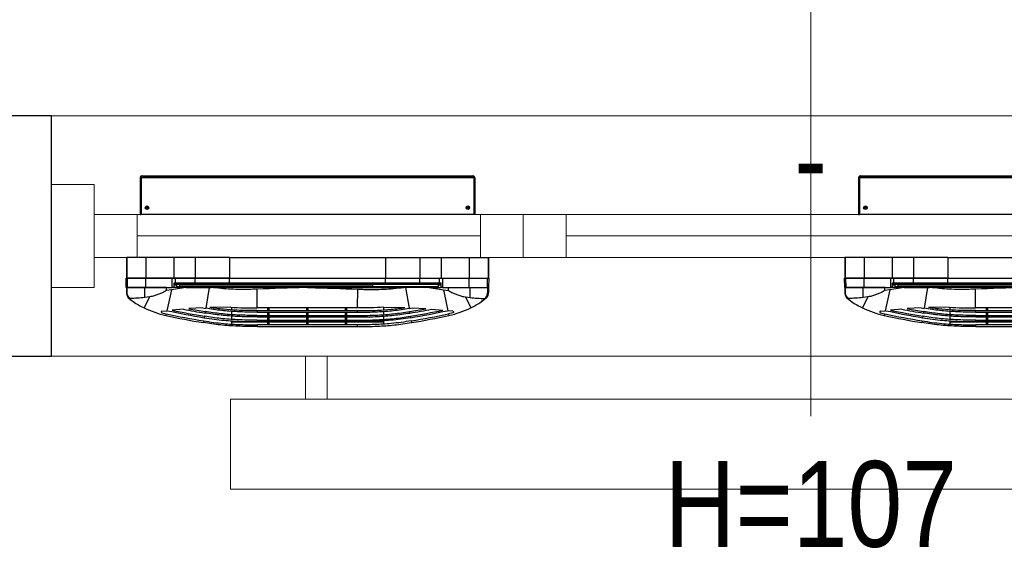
# Model space of a CAD drawing. Header units: millimetres. Extents: x -53179 to 121817, y -123620 to 254214.
# Tile 185 of 256: x 33683 to 34831, y 12397 to 13032. Entities that reach past the tile are written whole.
import ezdxf
from ezdxf import colors
from ezdxf.entities.mleader import LeaderData, LeaderLine
from ezdxf.enums import TextEntityAlignment as Align
from ezdxf.math import Vec2, Vec3

# ---------------------------------------------------------------- set-up
doc = ezdxf.new("R2010")
doc.units = ezdxf.units.MM
doc.linetypes.add('xref_ACAD-LSN_dyspozytornia_PW_rzuty_12$0$DASHED', pattern=[19.05, 12.7, -6.35])
doc.layers.add('_BV_NAWIEWNIK_OKIENNY', color=3, linetype='Continuous')
doc.layers.add('WM_opis', color=7, linetype='Continuous')
for name, color, linetype, lineweight in [('xref', 8, 'Continuous', 13), ('xref_ACAD-LSN_dyspozytornia_PW_rzuty_12$0$A okna wyposazenie', 8, 'Continuous', 9), ('xref_ACAD-LSN_dyspozytornia_PW_rzuty_12$0$A okna zewnetrzne', 8, 'Continuous', 9), ('xref_ACAD-LSN_dyspozytornia_PW_rzuty_12$0$A opis stolarka', 8, 'Continuous', 9), ('xref_ACAD-LSN_dyspozytornia_PW_rzuty_12$0$A opis stolarka NWD typ', 8, 'Continuous', 9), ('xref_ACAD-LSN_dyspozytornia_PW_rzuty_12$0$A widok wyżej', 8, 'xref_ACAD-LSN_dyspozytornia_PW_rzuty_12$0$DASHED', 9), ('xref_ACAD-LSN_dyspozytornia_PW_rzuty_12$0$A-Wall', 8, 'Continuous', 25), ('xref_ACAD-LSN_dyspozytornia_PW_rzuty_12$0$IS grzejniki', 8, 'Continuous', 9)]:
    doc.layers.add(name, color=color, linetype=linetype, lineweight=lineweight)
doc.layers.add('xref_ACAD-LSN_dyspozytornia_PW_rzuty_12$0$A opis ppoż okna', color=8, linetype='Continuous', lineweight=13, transparency=0.25)
doc.styles.get("Standard").update_dxf_attribs({"font": 'arial.ttf'})
doc.styles.add('xref_ACAD-LSN_dyspozytornia_PW_rzuty_12$0$STYL ASA', font='ARIALN.TTF')

# ---------------------------------------------------------------- blocks, each defined once
blk = doc.blocks.new('xref_ACAD-LSN_dyspozytornia_PW_rzuty_12$0$blok do okna')
for points in [[(28.5, 2.5), (33.5, 2.5), (33.5, -2.5), (28.5, -2.5)], [(33.5, 2.5), (38.5, 2.5), (38.5, -2.5), (33.5, -2.5)]]:
    blk.add_lwpolyline(points, close=True)
for points in [[(-78.5, 0), (28.5, 0)], [(38.5, 0), (78.5, 0)]]:
    blk.add_lwpolyline(points)
blk = doc.blocks.new('xref_ACAD-LSN_dyspozytornia_PW_rzuty_12$0$wtag_UP')
at = {"transparency": 33554687, "elevation": 0}
for points in [[(0, 30), (0, -30)], [(0, -30), (0, -60)]]:
    blk.add_lwpolyline(points, dxfattribs=at)
at = {"ltscale": 0.1, "transparency": 33554687, "style": 'xref_ACAD-LSN_dyspozytornia_PW_rzuty_12$0$STYL ASA'}
blk.add_attdef('WINDOWS:SZEROKOŚĆ', text='', height=12, rotation=90, dxfattribs=at).set_placement((0, 0), align=Align.BOTTOM_CENTER)
blk.add_attdef('WINDOWS:WYSOKOŚĆ', text='', height=12, rotation=90, dxfattribs=at).set_placement((3.6, 0), align=Align.TOP_CENTER)
blk.add_attdef('WINDOWS:PARAPET', text='', height=10, dxfattribs=at).set_placement((0, -70.22, 0), align=Align.MIDDLE_CENTER)
at = {"layer": 'xref_ACAD-LSN_dyspozytornia_PW_rzuty_12$0$A opis ppoż okna', "ltscale": 0.1, "transparency": 33554687, "style": 'xref_ACAD-LSN_dyspozytornia_PW_rzuty_12$0$STYL ASA'}
blk.add_attdef('WINDOWS:PPOŻ', text='', height=10, dxfattribs=at).set_placement((0, -30, 0), align=Align.MIDDLE_CENTER)
at = {"layer": 'xref_ACAD-LSN_dyspozytornia_PW_rzuty_12$0$A opis stolarka NWD typ', "ltscale": 0.1, "transparency": 33554687, "style": 'xref_ACAD-LSN_dyspozytornia_PW_rzuty_12$0$STYL ASA'}
blk.add_attdef('WINDOWS:PODTYP', text='', height=12, rotation=90, dxfattribs=at).set_placement((1.2, 60), align=Align.TOP_CENTER)
blk.add_attdef('WINDOWS:TYP', text='', height=12, rotation=90, dxfattribs=at).set_placement((2.4, 60), align=Align.BOTTOM_CENTER)
blk = doc.blocks.new('press aqustic + Bpro+dbr press_2')
at = {"layer": '_BV_NAWIEWNIK_OKIENNY', "linetype": 'Continuous', "lineweight": 25}
for p, q in [((-48.8, 206.9), (-51.5, 203.1)), ((-40.7, 211), (-40.7, 210.2)), ((-35, 211), (-40.7, 211)), ((-40.7, 210.2), (-35, 210.2)), ((-35, 211.1), (-24, 211.3)), ((-35, 210), (-35, 211.1)), ((-24, 210.1), (-35, 210)), ((-35, 189.6), (-35, 210)), ((-24, 211.3), (-24, 210.1)), ((0, 211), (-24, 211)), ((0, 211), (-24, 211)), ((0, 210.8), (-24, 210.8)), ((0, 210.6), (-24, 210.6)), ((-46, 184.1), (-58.8, 190.4)), ((-46, 184.1), (-46.8, 189.6)), ((-46.8, 189.6), (-35, 189.6)), ((-35, 164.4), (-35, 189.6)), ((-35, 188.5), (-24, 188.5)), ((0, 188.4), (-24, 188.4)), ((-24, 155.8), (-24, 188.4)), ((0, 155.8), (0, 188.4)), ((50, 195), (50, 194)), ((92.7, 195), (50, 195)), ((92.7, 194), (50, 194)), ((50, -193.9), (50, 193.9)), ((92.7, 193.9), (50, 193.9)), ((52.5, 194), (52.5, 193.9)), ((67.5, 194), (67.5, 193.9)), ((92.7, 195), (92.7, 194)), ((92.7, -193.9), (92.7, 193.9)), ((94.5, 192), (93.5, 192)), ((93.5, 192), (93.5, -192)), ((94.5, 192), (94.5, -192)), ((95, 192.7), (95, -192.7)), ((-65.6, 164.6), (-67.6, 165)), ((-64.5, 169.6), (-65.6, 164.6)), ((-62.7, 169.6), (-62.1, 163.8)), ((-37.7, 158.5), (-62.1, 163.8)), ((-62.1, 163.8), (-62, 163.2)), ((-37.7, 158.5), (-38.5, 164.4)), ((-38.5, 164.4), (-35, 164.4)), ((-60.2, 144.6), (-61.4, 157.8)), ((-35, 141.8), (-37.7, 158.5)), ((-35, 155.8), (-35, 157.5)), ((-35, 157.5), (-24, 157.5)), ((-30, 155.8), (-35, 155.8)), ((-35, 155.8), (-35, 155.7)), ((-35, 141.8), (-35, 155.7)), ((-32, 155.7), (-35, 155.7)), ((-32, 152.7), (-34, 152.7)), ((-34, 152.7), (-34, 131)), ((-30, 155.7), (-32, 155.7)), ((-32, 155.7), (-32, 152.7)), ((-31.1, 154.9), (-31, 155)), ((-31.1, 6), (-31.1, 154.9)), ((-31, 155), (-31, 6)), ((-31, 155), (-30, 155)), ((-30, 154.1), (-30, 155.8)), ((-30, 131), (-30, 154.1)), ((-24, 154.1), (-30, 154.1)), ((-24, 157.5), (-24, 154.1)), ((0, 155.8), (-24, 155.8)), ((-24, 131), (-24, 155.8)), ((-24, 154.1), (-24, 131)), ((0, 131), (0, 155.8)), ((-58.8, 122), (-59.7, 138.2)), ((-35, 141.8), (-35, 114.5)), ((-33.4, 149.1), (-33.4, -75.9)), ((-31.4, 149.1), (-33.4, 149.1)), ((-31.4, 149.1), (-31.4, -75.9)), ((-30.2, -147), (-30.2, 147)), ((-30.2, 147), (-30, 147)), ((-34, 131), (-35, 131)), ((-34, 131), (-34, 91)), ((-30, 131), (-24, 131)), ((-30, 91), (-30, 131)), ((0, 131), (-24, 131)), ((-24, 91), (-24, 131)), ((-24, 131), (-24, 91)), ((0, 91), (0, 131)), ((-73.9, 120.9), (-75.9, 121.2)), ((-68.5, 120), (-70.2, 120.3)), ((-63.1, 119.1), (-64.8, 119.4)), ((-35, 114.5), (-59.3, 118.5)), ((-58, 89.2), (-58.4, 113.6)), ((-35, 114.5), (-35, 112.2)), ((-35, 0), (-35, 112.2)), ((-73.8, 88.5), (-77.7, 88.5)), ((-73.9, 88.5), (-77.7, 88.5)), ((-75, 88.5), (-75, 46)), ((-73.9, 88.5), (-73.9, 88.5)), ((-68.4, 88.5), (-72.2, 88.5)), ((-68.3, 88.5), (-72.1, 88.5)), ((-62.9, 88.5), (-66.7, 88.5)), ((-62.8, 88.5), (-66.6, 88.5)), ((-58, 88.5), (-61.2, 88.5)), ((-58, 88.5), (-61.1, 88.5)), ((-34, 91), (-35, 91)), ((-34, 91), (-34, -91)), ((-30, 91), (-24, 91)), ((-30, -91), (-30, 91)), ((0, 91), (-24, 91)), ((-24, 91), (-24, -91)), ((0, 91), (0, -91)), ((-80.5, 58.3), (-78.5, 58.3)), ((-80.5, 58.3), (-80.5, -58.3)), ((-78.5, 58.3), (-78.5, 58.3)), ((-78.5, -58.3), (-78.5, 58.3)), ((-74.7, 58.3), (-73, 58.4)), ((-74.7, 58.3), (-74.7, 58.3)), ((-74.7, -58.3), (-74.7, 58.3)), ((-73, 58.4), (-73, 58.4)), ((-73, 58.4), (-73, -58.4)), ((-69.2, 58.4), (-67.5, 58.4)), ((-69.2, 58.4), (-69.2, 58.4)), ((-69.2, 58.4), (-69.2, -58.4)), ((-67.5, 58.4), (-67.5, 58.4)), ((-67.5, 58.4), (-67.5, -58.4)), ((-63.7, 58.5), (-63.7, 58.5)), ((-63.7, 58.5), (-62, 58.5)), ((-63.7, 58.5), (-63.7, -58.5)), ((-62, 58.5), (-62, 58.5)), ((-62, 58.5), (-62, -58.5)), ((-58.8, 58.5), (-36.9, 58.7)), ((-58.8, -58.5), (-58.8, 58.5)), ((-31.1, 61.7), (-31.4, 61.7)), ((-31.4, 58.3), (-31.1, 58.3)), ((-78.5, 46), (-74.7, 46)), ((-73, 46), (-69.2, 46)), ((-67.5, 46), (-63.7, 46)), ((-62, 46), (-58.8, 46)), ((-78.5, 44.4), (-74.7, 44.4)), ((-75, 44.4), (-75, 0.8)), ((-73, 44.4), (-69.2, 44.4)), ((-67.5, 44.4), (-63.7, 44.4)), ((-62, 44.4), (-58.8, 44.4)), ((-34, 42.6), (-33.4, 42.6)), ((-34, 30.6), (-33.4, 30.6)), ((-78.5, 0.8), (-74.7, 0.8)), ((-73, 0.8), (-69.2, 0.8)), ((-67.5, 0.8), (-63.7, 0.8)), ((-62, 0.8), (-58.8, 0.8)), ((-31.1, 1.7), (-31.4, 1.7)), ((-31.1, 2), (-31.1, 4.1)), ((-31, 2), (-31.1, 2)), ((-31.1, -2), (-31.1, 2)), ((-31, 6), (-30.2, 6)), ((-30.2, 4), (-31, 4)), ((-31, 4), (-31, 2)), ((-31, 2), (-31, -2)), ((-30.2, 2), (-31, 2)), ((-78.5, -0.8), (-74.7, -0.8)), ((-75, -0.8), (-75, -44.4)), ((-73, -0.8), (-69.2, -0.8)), ((-67.5, -0.8), (-63.7, -0.8)), ((-62, -0.8), (-58.8, -0.8)), ((-35, 0), (-35, -112.2)), ((-31.4, -1.7), (-31.1, -1.7)), ((-31, -2), (-31.1, -2)), ((-31.1, -4.1), (-31.1, -2)), ((-31.1, -154.9), (-31.1, -6)), ((-31, -2), (-31, -4)), ((-31, -2), (-30.2, -2)), ((-31, -4), (-30.2, -4)), ((-31, -6), (-31, -155)), ((-30.2, -6), (-31, -6)), ((-78.5, -44.4), (-74.7, -44.4)), ((-73, -44.4), (-69.2, -44.4)), ((-67.5, -44.4), (-63.7, -44.4)), ((-62, -44.4), (-58.8, -44.4)), ((-78.5, -46), (-74.7, -46)), ((-75, -46), (-75, -88.5)), ((-73, -46), (-69.2, -46)), ((-67.5, -46), (-63.7, -46)), ((-62, -46), (-58.8, -46)), ((-80.5, -58.3), (-78.5, -58.3)), ((-78.5, -58.3), (-78.5, -58.3)), ((-74.7, -58.3), (-74.7, -58.3)), ((-74.7, -58.3), (-73, -58.4)), ((-73, -58.4), (-73, -58.4)), ((-69.2, -58.4), (-69.2, -58.4)), ((-69.2, -58.4), (-67.5, -58.4)), ((-67.5, -58.4), (-67.5, -58.4)), ((-63.7, -58.5), (-63.7, -58.5)), ((-63.7, -58.5), (-62, -58.5)), ((-62, -58.5), (-62, -58.5)), ((-58.8, -58.5), (-36.9, -58.7)), ((-31.1, -58.3), (-31.4, -58.3)), ((-31.4, -61.7), (-31.1, -61.7)), ((-31.4, -75.9), (-33.4, -75.9)), ((-73.9, -88.5), (-77.7, -88.5)), ((-73.8, -88.5), (-77.7, -88.5)), ((-73.9, -88.5), (-73.9, -88.5)), ((-68.4, -88.5), (-72.2, -88.5)), ((-68.3, -88.5), (-72.1, -88.5)), ((-62.9, -88.5), (-66.7, -88.5)), ((-62.8, -88.5), (-66.6, -88.5)), ((-58, -88.5), (-61.2, -88.5)), ((-58, -88.5), (-61.1, -88.5)), ((-58, -89.2), (-58.4, -113.6)), ((-34, -91), (-35, -91)), ((-34, -91), (-34, -131)), ((-30, -131), (-30, -91)), ((-30, -91), (-24, -91)), ((0, -91), (-24, -91)), ((-24, -91), (-24, -131)), ((-24, -91), (-24, -130.9)), ((0, -91), (0, -131)), ((-35, -114.5), (-59.3, -118.5)), ((-35, -114.5), (-35, -112.2)), ((-35, -141.8), (-35, -114.5)), ((-73.9, -120.9), (-75.9, -121.3)), ((-68.5, -120), (-70.2, -120.3)), ((-63.1, -119.1), (-64.8, -119.4)), ((-58.8, -122), (-59.7, -138.2)), ((-34, -131), (-35, -131)), ((-34, -131), (-34, -152.7)), ((-30, -131), (-24, -131)), ((-30, -154.1), (-30, -131)), ((-24, -130.9), (-24, -130.9)), ((-24, -130.9), (-24, -131)), ((-24, -130.9), (-24, -131)), ((0, -131), (-24, -131)), ((-24, -131), (-24, -155.8)), ((-24, -131), (-24, -154.1)), ((0, -131), (0, -155.8)), ((-60.2, -144.6), (-61.4, -157.8)), ((-35, -141.8), (-37.7, -158.5)), ((-35, -141.8), (-35, -155.7)), ((-30, -147), (-30.2, -147)), ((-37.7, -158.5), (-62.1, -163.8)), ((-37.7, -158.5), (-38.5, -164.4)), ((-32, -155.7), (-35, -155.7)), ((-35, -155.7), (-35, -155.8)), ((-35, -157.5), (-35, -155.8)), ((-35, -155.8), (-30, -155.8)), ((-24, -157.5), (-35, -157.5)), ((-34, -152.7), (-32, -152.7)), ((-32, -152.7), (-32, -155.7)), ((-30, -155.7), (-32, -155.7)), ((-31.1, -154.9), (-31, -155)), ((-31, -155), (-30, -155)), ((-30, -154.1), (-24, -154.1)), ((-30, -155.8), (-30, -154.1)), ((-24, -154.1), (-24, -157.5)), ((0, -155.8), (-24, -155.8)), ((-24, -155.8), (-24, -188.4)), ((0, -155.8), (0, -188.4)), ((-65.6, -164.6), (-67.6, -165)), ((-64.5, -169.6), (-65.6, -164.6)), ((-62.7, -169.6), (-62.1, -163.8)), ((-62.1, -163.8), (-62, -163.2)), ((-38.5, -164.4), (-35, -164.4)), ((-35, -164.4), (-35, -189.6)), ((-46, -184.1), (-58.8, -190.4)), ((-46, -184.1), (-46.8, -189.6)), ((-46.8, -189.6), (-35, -189.6)), ((-35, -188.5), (-24, -188.5)), ((-35, -189.6), (-35, -210)), ((0, -188.4), (-24, -188.4)), ((92.7, -193.9), (50, -193.9)), ((50, -195), (50, -194)), ((92.7, -194), (50, -194)), ((92.7, -195), (50, -195)), ((52.5, -194), (52.5, -193.9)), ((67.5, -194), (67.5, -193.9)), ((92.7, -195), (92.7, -194)), ((94.5, -192), (93.5, -192)), ((-48.8, -206.9), (-51.5, -203.1)), ((-40.7, -210.2), (-35, -210.2)), ((-40.7, -211), (-40.7, -210.2)), ((-35, -211), (-40.7, -211)), ((-35, -210), (-24, -210.1)), ((-35, -211.1), (-35, -210)), ((-24, -211.3), (-35, -211.1)), ((-24, -210.1), (-24, -211.3)), ((0, -210.6), (-24, -210.6)), ((0, -210.8), (-24, -210.8)), ((0, -211), (-24, -211)), ((0, -211), (-24, -211))]:
    blk.add_line(p, q, dxfattribs=at)
at = {"layer": '_BV_NAWIEWNIK_OKIENNY', "linetype": 'Continuous', "lineweight": 25, "flags": 128}
for points in [[(-31.4, 44.6), (-31.3, 44.5), (-31.1, 44.3)], [(-31.1, -44.3), (-31.3, -44.5), (-31.4, -44.6)]]:
    blk.add_lwpolyline(points, dxfattribs=at)
at = {"layer": '_BV_NAWIEWNIK_OKIENNY', "linetype": 'Continuous', "lineweight": 25}
for centre, radius in [((57.9, 187), 2.1), ((58, 187), 1.1), ((57.9, -187), 2.1), ((58, -187), 1.1)]:
    blk.add_circle(centre, radius, dxfattribs=at)
for centre, radius, start, end in [((-48.8, 206.4), 0.554, 48.8487, 91.1), ((36.6, 144), 106.1, 146.1673, 154.1047), ((42.6, 141.1), 112.7, 154.1047, 167.7689), ((823, -28.1), 911.3, 167.7689, 170.5698), ((823, -28.1), 909.3, 167.7689, 170.5698), ((823, -28.1), 905.5, 167.804, 170.5698), ((823, -28.1), 903.8, 168.1346, 170.5698), ((823, -28.1), 900, 168.9399, 170.5698), ((823, -28.1), 898.3, 169.337, 170.5698), ((823, -28.1), 894.5, 170.3399, 170.5698), ((-32.4, 43.4), 1.6, 128.6822, 180), ((-32.4, -43.4), 1.6, 180, 231.3178), ((823, 28.1), 911.3, 189.4302, 192.2311), ((823, 28.1), 909.3, 189.4302, 192.2311), ((823, 28.1), 905.5, 189.4302, 192.196), ((823, 28.1), 903.8, 189.4302, 191.8654), ((823, 28.1), 900, 189.4302, 191.0601), ((823, 28.1), 898.3, 189.4302, 190.663), ((823, 28.1), 894.5, 189.4302, 189.6601), ((42.6, -141.1), 112.7, 192.2311, 205.8953), ((36.6, -144), 106.1, 205.8953, 213.8327), ((-48.8, -206.4), 0.554, 268.9, 311.1513)]:
    blk.add_arc(centre, radius, start, end, dxfattribs=at)
for points, knots in [([(-51.5, 203.1), (-51.1, 203.6), (-50.4, 204.6), (-49.4, 205.8), (-48.7, 206.5), (-48.4, 206.8)], [0, 0, 0, 0, 0.413887, 0.705426, 1, 1, 1, 1]), ([(-40.7, 211), (-41.8, 210.9), (-44, 210.7), (-46.9, 209.1), (-48.2, 207.6), (-48.8, 206.9)], [0, 0, 0, 0, 0.354518, 0.708699, 1, 1, 1, 1]), ([(-48.4, 206.8), (-48.3, 206.8), (-48.2, 206.9), (-48, 207), (-47.9, 207), (-47.9, 207), (-47.8, 207), (-47.8, 206.9), (-47.8, 206.9), (-47.8, 206.8), (-47.8, 206.8)], [0, 0, 0, 0, 0.329708, 0.491583, 0.612974, 0.682493, 0.74174, 0.801052, 0.881975, 1, 1, 1, 1]), ([(-47.8, 206.8), (-47.3, 207.3), (-46.1, 208.5), (-43.7, 209.9), (-41.7, 210.1), (-40.7, 210.2)], [0, 0, 0, 0, 0.26193, 0.631015, 1, 1, 1, 1]), ([(-46.8, 189.6), (-47.1, 192.5), (-47.6, 198.2), (-47.7, 203.9), (-47.8, 206.8)], [0, 0, 0, 0, 0.499185, 1, 1, 1, 1]), ([(-35, 210), (-35, 206.5), (-35, 202.9), (-35, 197.5), (-35, 195.7), (-35, 192.1), (-35, 190.3), (-35, 188.5), (-35, 188.5), (-35, 188.5), (-35, 188.5)], [-0.044316, -0.044316, -0.044316, -0.044316, 0.469804, 0.469804, 0.726864, 0.726864, 0.983924, 0.983924, 0.983924, 0.983951, 0.983951, 0.983951, 0.983951]), ([(-24, 210.8), (-24, 210.8), (-24, 210.9), (-24, 211), (-24, 211)], [0, 0, 0, 0, 0.499926, 1, 1, 1, 1]), ([(-24, 210.6), (-24, 210.6), (-24, 210.7), (-24, 210.7), (-24, 210.8)], [0, 0, 0, 0, 0.4955515, 1, 1, 1, 1]), ([(-24, 188.4), (-24, 189.9), (-24, 192.8), (-24, 197.1), (-24, 201.4), (-24, 205.8), (-24, 208.9), (-24, 210.6)], [0, 0, 0, 0, 0.1949605, 0.3966085, 0.5812035, 0.771816, 1, 1, 1, 1]), ([(-24, 210.1), (-24, 206.5), (-24, 203), (-24, 197.6), (-24, 195.8), (-24, 192.1), (-24, 190.3), (-24, 188.5)], [-0.044316, -0.044316, -0.044316, -0.044316, 0.469804, 0.469804, 0.726864, 0.726864, 0.983924, 0.983924, 0.983924, 0.983924]), ([(0, 210.8), (0, 210.8), (0, 210.9), (0, 211), (0, 211)], [0, 0, 0, 0, 0.499926, 1, 1, 1, 1]), ([(0, 210.6), (0, 210.6), (0, 210.7), (0, 210.7), (0, 210.8)], [0, 0, 0, 0, 0.4955515, 1, 1, 1, 1]), ([(0, 188.4), (0, 189.9), (0, 192.8), (0, 197.1), (0, 201.4), (0, 205.8), (0, 208.9), (0, 210.6)], [0, 0, 0, 0, 0.194974, 0.396617, 0.581222, 0.771843, 1, 1, 1, 1]), ([(-38.5, 164.4), (-39.3, 165.6), (-40.8, 168.2), (-42.6, 172.2), (-44.2, 176.5), (-45.3, 180.5), (-45.8, 183), (-46, 184.1)], [0, 0, 0, 0, 0.206803, 0.413739, 0.627676, 0.841663, 1, 1, 1, 1]), ([(-35, 188.5), (-35, 188.5), (-35, 188.5), (-35, 188.5), (-35, 178.2), (-35, 167.8), (-35, 157.5)], [0.00022, 0.00022, 0.00022, 0.00022, 0.0002375, 0.0002375, 0.0002375, 0.9497193, 0.9497193, 0.9497193, 0.9497193]), ([(93.6, 193.6), (93.6, 193.6), (93.5, 193.8), (93.2, 193.9), (92.9, 194), (92.7, 194)], [0, 0, 0, 0, 0.0213885, 0.5106943, 1, 1, 1, 1]), ([(-62.7, 169.6), (-62.7, 169.7), (-62.8, 169.9), (-63, 170.1), (-63.2, 170.3), (-63.5, 170.4), (-63.8, 170.3), (-64.1, 170.2), (-64.3, 170), (-64.4, 169.8), (-64.5, 169.7), (-64.5, 169.6)], [0, 0, 0, 0, 0.117992, 0.235934, 0.357144, 0.482427, 0.609666, 0.735616, 0.857466, 0.974436, 1, 1, 1, 1]), ([(-80.5, 58.3), (-80.5, 62.1), (-80.6, 69.9), (-80.1, 84.3), (-78.9, 101.4), (-76.9, 114.6), (-75.9, 121.2)], [0, 0, 0, 0, 0.183274, 0.36676, 0.682835, 1, 1, 1, 1]), ([(-73.9, 120.9), (-74.5, 117.1), (-75.8, 109.4), (-77.3, 95.1), (-78.5, 78), (-78.5, 64.9), (-78.5, 58.3)], [0, 0, 0, 0, 0.186137, 0.372497, 0.685718, 1, 1, 1, 1]), ([(-70.2, 120.3), (-70.8, 116.4), (-72, 108.7), (-73.6, 94.6), (-74.7, 77.7), (-74.7, 64.8), (-74.7, 58.3)], [0, 0, 0, 0, 0.1881273, 0.3764839, 0.6877208, 1, 1, 1, 1]), ([(-73, 58.4), (-73, 62.3), (-73.1, 70.1), (-72.6, 84.3), (-71.4, 101), (-69.5, 113.7), (-68.5, 120)], [0, 0, 0, 0, 0.189032, 0.378296, 0.688631, 1, 1, 1, 1]), ([(-69.2, 58.4), (-69.2, 62.3), (-69.3, 70.1), (-68.8, 84.2), (-67.6, 100.7), (-65.7, 113.2), (-64.8, 119.4)], [0, 0, 0, 0, 0.1910852, 0.3824111, 0.6906982, 1, 1, 1, 1]), ([(-67.5, 58.4), (-67.5, 62.3), (-67.6, 70.1), (-67.1, 84.2), (-65.9, 100.5), (-64, 112.9), (-63.1, 119.1)], [0, 0, 0, 0, 0.1920186, 0.3842817, 0.6916378, 1, 1, 1, 1]), ([(-63.7, 58.5), (-63.7, 62.4), (-63.8, 70.2), (-63.3, 84.1), (-62.1, 100.3), (-60.3, 112.4), (-59.3, 118.5)], [0, 0, 0, 0, 0.194139, 0.388531, 0.693772, 1, 1, 1, 1]), ([(-62, 58.5), (-62, 62.4), (-62.1, 70.2), (-61.6, 83.3), (-60.6, 97.8), (-59.1, 108.4), (-58.4, 113.6)], [0, 0, 0, 0, 0.211434, 0.423147, 0.71122, 1, 1, 1, 1]), ([(-36.9, 58.7), (-37, 61.1), (-37.3, 67.4), (-37.4, 77.5), (-37.1, 89.1), (-36.3, 100.6), (-35.4, 108.3), (-35, 112.2)], [0, 0, 0, 0, 0.133724, 0.35013, 0.566862, 0.783268, 1, 1, 1, 1]), ([(-58, 89.2), (-58.3, 84.1), (-58.9, 73.8), (-58.8, 63.6), (-58.8, 58.5)], [0, 0, 0, 0, 0.505764, 1, 1, 1, 1]), ([(-35, 0), (-35, 0.8), (-35.7, 20.4), (-36.3, 40), (-36.9, 58.7)], [0, 0, 0, 0, 0.0415248, 1, 1, 1, 1]), ([(-31.1, 4.1), (-31.1, 4.2), (-31.1, 4.2), (-31.1, 4.6), (-31.1, 5), (-31.1, 5.2), (-31.1, 5.4), (-31.1, 5.6), (-31.1, 5.7), (-31.1, 5.9), (-31.1, 6), (-31.1, 6)], [0, 0, 0, 0, 0.471273, 0.722757, 0.810803, 0.871427, 0.913618, 0.956119, 0.973585, 0.991232, 1, 1, 1, 1]), ([(-31, 6), (-31, 6), (-31, 6), (-31, 5.8), (-31, 5.7), (-31, 5.5), (-31, 5.3), (-31, 5.1), (-31, 4.9), (-31, 4.5), (-31, 4.1), (-31, 4.1), (-31, 4)], [0, 0, 0, 0, 0.000006, 0.011599, 0.032589, 0.051607, 0.095508, 0.138008, 0.198568, 0.285974, 0.534723, 1, 1, 1, 1]), ([(-35, 0), (-35, -0.8), (-35.7, -20.4), (-36.3, -40), (-36.9, -58.7)], [0, 0, 0, 0, 0.0415248, 1, 1, 1, 1]), ([(-31.1, -6), (-31.1, -6), (-31.1, -5.9), (-31.1, -5.7), (-31.1, -5.4), (-31.1, -5), (-31.1, -4.6), (-31.1, -4.4), (-31.1, -4.2), (-31.1, -4.1), (-31.1, -4.1)], [0, 0, 0, 0, 0.010263, 0.024712, 0.05301, 0.150104, 0.364602, 0.58, 0.682132, 1, 1, 1, 1]), ([(-31, -4), (-31, -4), (-31, -4), (-31, -4.1), (-31, -4.5), (-31, -4.9), (-31, -5.3), (-31, -5.7), (-31, -5.8), (-31, -6), (-31, -6), (-31, -6)], [0, 0, 0, 0, 0.000006, 0.414579, 0.627947, 0.840428, 0.938793, 0.969322, 0.986513, 0.999994, 1, 1, 1, 1]), ([(-80.5, -58.3), (-80.5, -62.1), (-80.6, -69.9), (-80.1, -84.3), (-78.9, -101.4), (-76.9, -114.6), (-75.9, -121.3)], [0, 0, 0, 0, 0.183274, 0.36676, 0.682835, 1, 1, 1, 1]), ([(-73.9, -120.9), (-74.5, -117.1), (-75.8, -109.4), (-77.3, -95.1), (-78.5, -78), (-78.5, -64.9), (-78.5, -58.3)], [0, 0, 0, 0, 0.186137, 0.372497, 0.685718, 1, 1, 1, 1]), ([(-70.2, -120.3), (-70.8, -116.4), (-72, -108.7), (-73.6, -94.6), (-74.7, -77.7), (-74.7, -64.8), (-74.7, -58.3)], [0, 0, 0, 0, 0.1881273, 0.3764839, 0.6877208, 1, 1, 1, 1]), ([(-73, -58.4), (-73, -62.3), (-73.1, -70.1), (-72.6, -84.3), (-71.4, -101), (-69.5, -113.7), (-68.5, -120)], [0, 0, 0, 0, 0.1890316, 0.3782959, 0.6886311, 1, 1, 1, 1]), ([(-69.2, -58.4), (-69.2, -62.3), (-69.3, -70.1), (-68.8, -84.2), (-67.6, -100.7), (-65.7, -113.2), (-64.8, -119.4)], [0, 0, 0, 0, 0.191085, 0.382411, 0.690698, 1, 1, 1, 1]), ([(-67.5, -58.4), (-67.5, -62.3), (-67.6, -70.1), (-67.1, -84.2), (-65.9, -100.5), (-64, -112.9), (-63.1, -119.1)], [0, 0, 0, 0, 0.192019, 0.384282, 0.691638, 1, 1, 1, 1]), ([(-63.7, -58.5), (-63.7, -62.4), (-63.8, -70.2), (-63.3, -84.1), (-62.1, -100.3), (-60.3, -112.4), (-59.3, -118.5)], [0, 0, 0, 0, 0.194139, 0.388531, 0.693772, 1, 1, 1, 1]), ([(-62, -58.5), (-62, -62.4), (-62.1, -70.2), (-61.6, -83.3), (-60.6, -97.8), (-59.1, -108.4), (-58.4, -113.6)], [0, 0, 0, 0, 0.211434, 0.423147, 0.71122, 1, 1, 1, 1]), ([(-58, -89.2), (-58.3, -84.1), (-58.9, -73.8), (-58.8, -63.6), (-58.8, -58.5)], [0, 0, 0, 0, 0.505764, 1, 1, 1, 1]), ([(-36.9, -58.7), (-37, -61.1), (-37.3, -67.4), (-37.4, -77.5), (-37.1, -89.1), (-36.3, -100.6), (-35.4, -108.3), (-35, -112.2)], [0, 0, 0, 0, 0.133724, 0.35013, 0.566862, 0.783268, 1, 1, 1, 1]), ([(-35, -157.5), (-35, -167.8), (-35, -178.2), (-35, -188.5), (-35, -188.5), (-35, -188.5), (-35, -188.5)], [0.00164746, 0.00164746, 0.00164746, 0.00164746, 0.03274507, 0.03274507, 0.03274507, 0.03274564, 0.03274564, 0.03274564, 0.03274564]), ([(-62.7, -169.6), (-62.7, -169.7), (-62.8, -169.9), (-63, -170.1), (-63.2, -170.3), (-63.5, -170.4), (-63.8, -170.3), (-64.1, -170.2), (-64.3, -170), (-64.4, -169.8), (-64.5, -169.7), (-64.5, -169.6)], [0, 0, 0, 0, 0.117992, 0.235934, 0.357144, 0.482427, 0.609666, 0.735616, 0.857466, 0.974436, 1, 1, 1, 1]), ([(-38.5, -164.4), (-39.3, -165.6), (-40.8, -168.2), (-42.6, -172.2), (-44.2, -176.5), (-45.3, -180.5), (-45.8, -183), (-46, -184.1)], [0, 0, 0, 0, 0.206803, 0.413739, 0.627676, 0.841663, 1, 1, 1, 1]), ([(-46.8, -189.6), (-47.1, -192.5), (-47.6, -198.2), (-47.7, -203.9), (-47.8, -206.8)], [0, 0, 0, 0, 0.499185, 1, 1, 1, 1]), ([(-35, -188.5), (-35, -188.5), (-35, -188.5), (-35, -188.5), (-35, -190.3), (-35, -192.1), (-35, -195.7), (-35, -197.5), (-35, -202.9), (-35, -206.5), (-35, -210)], [0.016038, 0.016038, 0.016038, 0.016038, 0.016065, 0.016065, 0.016065, 0.273121, 0.273121, 0.530176, 0.530176, 1.044287, 1.044287, 1.044287, 1.044287]), ([(-24, -188.4), (-24, -189.9), (-24, -192.8), (-24, -197.1), (-24, -201.4), (-24, -205.8), (-24, -208.9), (-24, -210.6)], [0, 0, 0, 0, 0.1949738, 0.3966174, 0.5812215, 0.7718429, 1, 1, 1, 1]), ([(-24, -188.5), (-24, -190.3), (-24, -192.1), (-24, -195.8), (-24, -197.6), (-24, -203), (-24, -206.5), (-24, -210.1)], [0.016065, 0.016065, 0.016065, 0.016065, 0.273121, 0.273121, 0.530176, 0.530176, 1.044287, 1.044287, 1.044287, 1.044287]), ([(0, -188.4), (0, -189.9), (0, -192.8), (0, -197.1), (0, -201.4), (0, -205.8), (0, -208.9), (0, -210.6)], [0, 0, 0, 0, 0.19496, 0.396609, 0.581204, 0.771816, 1, 1, 1, 1]), ([(92.7, -194), (92.9, -194), (93.2, -193.9), (93.5, -193.8), (93.6, -193.6), (93.6, -193.6)], [0, 0, 0, 0, 0.489306, 0.978611, 1, 1, 1, 1]), ([(-51.5, -203.1), (-51.1, -203.6), (-50.4, -204.6), (-49.4, -205.8), (-48.7, -206.5), (-48.4, -206.8)], [0, 0, 0, 0, 0.413887, 0.705426, 1, 1, 1, 1]), ([(-40.7, -211), (-41.8, -210.9), (-44, -210.7), (-46.9, -209.1), (-48.2, -207.6), (-48.8, -206.9)], [0, 0, 0, 0, 0.354518, 0.708699, 1, 1, 1, 1]), ([(-48.4, -206.8), (-48.3, -206.8), (-48.2, -206.9), (-48, -207), (-47.9, -207), (-47.9, -207), (-47.8, -207), (-47.8, -206.9), (-47.8, -206.9), (-47.8, -206.8), (-47.8, -206.8)], [0, 0, 0, 0, 0.329708, 0.491583, 0.612974, 0.682493, 0.74174, 0.801052, 0.881975, 1, 1, 1, 1]), ([(-47.8, -206.8), (-47.3, -207.3), (-46.1, -208.5), (-43.7, -209.9), (-41.7, -210.1), (-40.7, -210.2)], [0, 0, 0, 0, 0.26193, 0.631015, 1, 1, 1, 1]), ([(-24, -210.6), (-24, -210.6), (-24, -210.7), (-24, -210.7), (-24, -210.8)], [0, 0, 0, 0, 0.4955515, 1, 1, 1, 1]), ([(-24, -210.8), (-24, -210.8), (-24, -210.9), (-24, -211), (-24, -211)], [0, 0, 0, 0, 0.499926, 1, 1, 1, 1]), ([(0, -210.6), (0, -210.6), (0, -210.7), (0, -210.7), (0, -210.8)], [0, 0, 0, 0, 0.4955515, 1, 1, 1, 1]), ([(0, -210.8), (0, -210.8), (0, -210.9), (0, -211), (0, -211)], [0, 0, 0, 0, 0.499926, 1, 1, 1, 1])]:
    blk.add_open_spline(points, degree=3, knots=knots, dxfattribs=at)
for points in [[(-24, 188.5), (-24, 178.2), (-24, 167.9), (-24, 157.5)], [(95, 192.7), (95, 193), (94.9, 193.6), (94.4, 194.4), (93.6, 194.9), (93, 195), (92.7, 195)], [(92.7, 193.9), (93, 193.8), (93.6, 193.6), (94.4, 193.3), (94.9, 193), (95, 192.8), (95, 192.7)], [(-31.1, 6), (-31.1, 6), (-31.1, 6), (-31.1, 6), (-31, 6), (-31, 6), (-31, 6)], [(-31, 4), (-31, 4), (-31, 4), (-31.1, 4.1), (-31.1, 4.1), (-31.1, 4.1), (-31.1, 4.1)], [(-31, -4), (-31, -4), (-31, -4), (-31.1, -4.1), (-31.1, -4.1), (-31.1, -4.1), (-31.1, -4.1)], [(-31, -6), (-31, -6), (-31, -6), (-31.1, -6), (-31.1, -6), (-31.1, -6), (-31.1, -6)], [(-24, -157.5), (-24, -167.9), (-24, -178.2), (-24, -188.5)], [(95, -192.7), (95, -192.8), (94.9, -193), (94.4, -193.3), (93.6, -193.6), (93, -193.8), (92.7, -193.9)], [(92.7, -195), (93, -195), (93.6, -194.9), (94.4, -194.4), (94.9, -193.6), (95, -193), (95, -192.7)]]:
    blk.add_open_spline(points, degree=3, dxfattribs=at)
blk = doc.blocks.new('xref_ACAD-LSN_dyspozytornia_PW_rzuty_12')
at = {"layer": 'xref_ACAD-LSN_dyspozytornia_PW_rzuty_12$0$A okna zewnetrzne', "linetype": 'Continuous', "lineweight": 9}
for p, q in [((71010.68, 91981.22), (70833.68, 91981.22)), ((70843.68, 91964.72), (70843.68, 91969.72)), ((71010.68, 91953.22), (70833.68, 91953.22))]:
    blk.add_line(p, q, dxfattribs=at)
for points in [[(70838.68, 91973.22), (70833.68, 91973.22), (70833.68, 91961.22), (70838.68, 91961.22)], [(71005.68, 91964.72), (71005.68, 91969.72), (70838.68, 91969.72), (70838.68, 91964.72)]]:
    blk.add_lwpolyline(points, close=True, dxfattribs=at)
at = {"layer": 'xref_ACAD-LSN_dyspozytornia_PW_rzuty_12$0$A widok wyżej', "linetype": 'xref_ACAD-LSN_dyspozytornia_PW_rzuty_12$0$DASHED', "lineweight": 9, "ltscale": 0.2}
for p, q in [((71010.68, 91981.22), (70833.68, 91981.22)), ((70833.68, 91953.22), (71010.68, 91953.22))]:
    blk.add_line(p, q, dxfattribs=at)
at = {"layer": 'xref_ACAD-LSN_dyspozytornia_PW_rzuty_12$0$A-Wall', "linetype": 'Continuous', "lineweight": 25}
for p, q in [((70833.68, 91981.22), (70713.68, 91981.22)), ((70833.68, 91953.22), (70833.68, 91981.22)), ((70713.68, 91953.22), (70833.68, 91953.22))]:
    blk.add_line(p, q, dxfattribs=at)
at = {"layer": 'xref_ACAD-LSN_dyspozytornia_PW_rzuty_12$0$IS grzejniki'}
for p, q in [((70863.31, 91948.22), (70863.31, 91953.22)), ((70863.31, 91953.22), (70865.81, 91953.22)), ((70865.81, 91953.22), (70865.81, 91948.22)), ((70994.56, 91948.22), (70854.56, 91948.22)), ((70854.56, 91948.22), (70854.56, 91937.72)), ((70854.56, 91937.72), (70994.56, 91937.72))]:
    blk.add_line(p, q, dxfattribs=at)
at = {"layer": 'xref_ACAD-LSN_dyspozytornia_PW_rzuty_12$0$A okna zewnetrzne', "linetype": 'Continuous', "lineweight": 9, "rotation": 180}
blk.add_blockref('xref_ACAD-LSN_dyspozytornia_PW_rzuty_12$0$blok do okna', (70922.18, 91967.22), dxfattribs=at)
at = {"layer": 'xref_ACAD-LSN_dyspozytornia_PW_rzuty_12$0$A opis stolarka', "linetype": 'Continuous', "lineweight": 9}
ref = blk.add_blockref('xref_ACAD-LSN_dyspozytornia_PW_rzuty_12$0$wtag_UP', (70922.18, 92006.22, 0), dxfattribs=at)
ref.add_attrib('WINDOWS:PPOŻ', '-', dxfattribs={"layer": 'xref_ACAD-LSN_dyspozytornia_PW_rzuty_12$0$A opis ppoż okna', "ltscale": 0.1, "height": 10, "style": 'xref_ACAD-LSN_dyspozytornia_PW_rzuty_12$0$STYL ASA'}).set_placement((70922.18, 91976.22), align=Align.MIDDLE_CENTER)
ref.add_attrib('WINDOWS:PARAPET', 'H=107', dxfattribs={"layer": '0', "ltscale": 0.1, "height": 10, "style": 'xref_ACAD-LSN_dyspozytornia_PW_rzuty_12$0$STYL ASA'}).set_placement((70922.18, 91936), align=Align.MIDDLE_CENTER)
at = {"layer": 'xref_ACAD-LSN_dyspozytornia_PW_rzuty_12$0$A okna wyposazenie', "linetype": 'Continuous', "lineweight": 9}
ml = blk.add_multileader_mtext('Standard', dxfattribs=at)
ml.set_content('wyp. w rolety zacieniające (A)', color=256, style='xref_ACAD-LSN_dyspozytornia_PW_rzuty_12$0$STYL ASA')
ml.set_leader_properties()
ml.build(insert=Vec2(0, 0))
ml.multileader.update_dxf_attribs({"text_left_attachment_type": 6, "text_right_attachment_type": 6, "dogleg_length": 3, "arrow_head_size": 15})
ctx = ml.context
ctx.base_point, ctx.char_height, ctx.arrow_head_size, ctx.landing_gap_size, ctx.plane_origin = Vec3(70670, 92057.3), 10, 15, 10, Vec3(70385.81, 92550.69)
ctx.left_attachment, ctx.right_attachment = 6, 6
notes = []
notes.append((ctx, [(0, (1, 1, 0), (70665.01, 92057.31), (1, 0), 4.99, [(0, [(70650.18, 91981.22)], 0, [])])]))
ctx.mtext.insert, ctx.mtext.width, ctx.mtext.line_spacing_factor, ctx.mtext.flow_direction = Vec3(70680, 92070.24), 103.629, 0.96, 5
for ctx, leaders in notes:
    for number, flags, end, landing, length, lines in leaders:
        leader = LeaderData()
        leader.index, (leader.has_last_leader_line, leader.has_dogleg_vector, leader.attachment_direction) = number, flags
        leader.last_leader_point, leader.dogleg_vector, leader.dogleg_length = Vec3(end), Vec3(landing), length
        for number, points, colour, breaks in lines:
            line = LeaderLine()
            line.index, line.vertices, line.color, line.breaks = number, Vec3.list(points), colors.encode_raw_color(colour), breaks
            leader.lines.append(line)
        ctx.leaders.append(leader)

msp = doc.modelspace()

# ---------------------------------------------------------------- block references
at = {"layer": 'xref', "xscale": 10, "yscale": 10, "zscale": 10}
msp.add_blockref('xref_ACAD-LSN_dyspozytornia_PW_rzuty_12', (-674616.8, -906892.2), dxfattribs=at)

# ---------------------------------------------------------------- next in the draw order: block references
at = {"layer": '_BV_NAWIEWNIK_OKIENNY', "rotation": 90}
for p in [(34018.4, 12755), (34855.8, 12755)]:
    msp.add_blockref('press aqustic + Bpro+dbr press_2', p, dxfattribs=at)

# ---------------------------------------------------------------- next in the draw order: leaders
at = {"layer": 'WM_opis', "lineweight": 9}
ml = msp.add_multileader_mtext('Standard', dxfattribs=at)
ml.set_content('\\fArial Narrow|b0|i0|c238;Poza zakresem opracowania', color=256)
ml.set_leader_properties(color=256)
ml.build(insert=Vec2(0, 0))
ml.multileader.update_dxf_attribs({"dogleg_length": 4, "arrow_head_size": 150})
ctx = ml.context
ctx.base_point, ctx.char_height, ctx.arrow_head_size, ctx.landing_gap_size, ctx.plane_origin = Vec3(32327.6, 110791.2), 125, 150, 15, Vec3(143042.2, 139009.3)
ctx.text_align_type = 1
notes = []
notes.append((ctx, [(0, (0, 0, 0), (0, 0), (1, 0), 1, [])]))
ctx.mtext.insert, ctx.mtext.alignment = Vec3(33253.8, 110871), 2
ml = msp.add_multileader_mtext('Standard', dxfattribs=at)
ml.set_content('\\fArial Narrow|b0|i0|c238;Poza zakresem opracowania', color=256)
ml.set_leader_properties(color=256)
ml.build(insert=Vec2(0, 0))
ml.multileader.update_dxf_attribs({"dogleg_length": 4, "arrow_head_size": 150})
ctx = ml.context
ctx.base_point, ctx.char_height, ctx.arrow_head_size, ctx.landing_gap_size, ctx.plane_origin = Vec3(36843.3, 110791.2), 125, 150, 15, Vec3(147557.9, 139009.3)
ctx.text_align_type = 1
notes.append((ctx, [(0, (0, 0, 0), (0, 0), (1, 0), 1, [])]))
ctx.mtext.insert, ctx.mtext.alignment = Vec3(37769.5, 110871), 2
ml = msp.add_multileader_mtext('Standard', dxfattribs=at)
ml.set_content('\\fArial Narrow|b0|i0|c238;Poza zakresem opracowania', color=256)
ml.set_leader_properties(color=256)
ml.build(insert=Vec2(0, 0))
ml.multileader.update_dxf_attribs({"dogleg_length": 4, "arrow_head_size": 150})
ctx = ml.context
ctx.base_point, ctx.char_height, ctx.arrow_head_size, ctx.landing_gap_size, ctx.plane_origin = Vec3(39778.8, 110791.2), 125, 150, 15, Vec3(150493.4, 139009.3)
ctx.text_align_type = 1
notes.append((ctx, [(0, (0, 0, 0), (0, 0), (1, 0), 1, [])]))
ctx.mtext.insert, ctx.mtext.alignment = Vec3(40705, 110871), 2
ml = msp.add_multileader_mtext('Standard', dxfattribs=at)
ml.set_content('\\fArial Narrow|b0|i0|c238;Poza zakresem opracowania', color=256)
ml.set_leader_properties(color=256)
ml.build(insert=Vec2(0, 0))
ml.multileader.update_dxf_attribs({"dogleg_length": 4, "arrow_head_size": 150})
ctx = ml.context
ctx.base_point, ctx.char_height, ctx.arrow_head_size, ctx.landing_gap_size, ctx.plane_origin = Vec3(43183.3, 110791.2), 125, 150, 15, Vec3(153897.9, 139009.3)
ctx.text_align_type = 1
notes.append((ctx, [(0, (0, 0, 0), (0, 0), (1, 0), 1, [])]))
ctx.mtext.insert, ctx.mtext.alignment = Vec3(44109.5, 110871), 2
ml = msp.add_multileader_mtext('Standard', dxfattribs=at)
ml.set_content('\\fArial Narrow|b0|i0|c238;Poza zakresem opracowania', color=256)
ml.set_leader_properties(color=256)
ml.build(insert=Vec2(0, 0))
ml.multileader.update_dxf_attribs({"dogleg_length": 4, "arrow_head_size": 150})
ctx = ml.context
ctx.base_point, ctx.char_height, ctx.arrow_head_size, ctx.landing_gap_size, ctx.plane_origin = Vec3(48591.1, 110791.2), 125, 150, 15, Vec3(159305.7, 139009.3)
ctx.text_align_type = 1
notes.append((ctx, [(0, (0, 0, 0), (0, 0), (1, 0), 1, [])]))
ctx.mtext.insert, ctx.mtext.alignment = Vec3(49517.3, 110871), 2
ml = msp.add_multileader_mtext('Standard', dxfattribs=at)
ml.set_content('\\fArial Narrow|b0|i0|c238;Poza zakresem opracowania', color=256)
ml.set_leader_properties(color=256)
ml.build(insert=Vec2(0, 0))
ml.multileader.update_dxf_attribs({"dogleg_length": 4, "arrow_head_size": 150})
ctx = ml.context
ctx.base_point, ctx.char_height, ctx.arrow_head_size, ctx.landing_gap_size, ctx.plane_origin = Vec3(51708.2, 110791.2), 125, 150, 15, Vec3(162422.8, 139009.3)
ctx.text_align_type = 1
notes.append((ctx, [(0, (0, 0, 0), (0, 0), (1, 0), 1, [])]))
ctx.mtext.insert, ctx.mtext.alignment = Vec3(52634.5, 110871), 2
ml = msp.add_multileader_mtext('Standard', dxfattribs=at)
ml.set_content('\\fArial Narrow|b0|i0|c238;Poza zakresem opracowania', color=256)
ml.set_leader_properties(color=256)
ml.build(insert=Vec2(0, 0))
ml.multileader.update_dxf_attribs({"dogleg_length": 4, "arrow_head_size": 150})
ctx = ml.context
ctx.base_point, ctx.char_height, ctx.arrow_head_size, ctx.landing_gap_size, ctx.plane_origin = Vec3(49892.2, 103205.3), 125, 150, 15, Vec3(160606.8, 131423.4)
ctx.text_align_type = 1
notes.append((ctx, [(0, (0, 0, 0), (0, 0), (1, 0), 1, [])]))
ctx.mtext.insert, ctx.mtext.alignment = Vec3(50818.4, 103285.1), 2
ml = msp.add_multileader_mtext('Standard', dxfattribs=at)
ml.set_content('\\fArial Narrow|b0|i0|c238;Poza zakresem opracowania', color=256)
ml.set_leader_properties(color=256)
ml.build(insert=Vec2(0, 0))
ml.multileader.update_dxf_attribs({"dogleg_length": 4, "arrow_head_size": 150})
ctx = ml.context
ctx.base_point, ctx.char_height, ctx.arrow_head_size, ctx.landing_gap_size, ctx.plane_origin = Vec3(45528.2, 103205.3), 125, 150, 15, Vec3(156242.8, 131423.4)
ctx.text_align_type = 1
notes.append((ctx, [(0, (0, 0, 0), (0, 0), (1, 0), 1, [])]))
ctx.mtext.insert, ctx.mtext.alignment = Vec3(46454.4, 103285.1), 2
ml = msp.add_multileader_mtext('Standard', dxfattribs=at)
ml.set_content('\\fArial Narrow|b0|i0|c238;Poza zakresem opracowania', color=256)
ml.set_leader_properties(color=256)
ml.build(insert=Vec2(0, 0))
ml.multileader.update_dxf_attribs({"dogleg_length": 4, "arrow_head_size": 150})
ctx = ml.context
ctx.base_point, ctx.char_height, ctx.arrow_head_size, ctx.landing_gap_size, ctx.plane_origin = Vec3(42682.1, 103205.3), 125, 150, 15, Vec3(153396.7, 131423.4)
ctx.text_align_type = 1
notes.append((ctx, [(0, (0, 0, 0), (0, 0), (1, 0), 1, [])]))
ctx.mtext.insert, ctx.mtext.alignment = Vec3(43608.3, 103285.1), 2
ml = msp.add_multileader_mtext('Standard', dxfattribs=at)
ml.set_content('\\fArial Narrow|b0|i0|c238;Poza zakresem opracowania', color=256)
ml.set_leader_properties(color=256)
ml.build(insert=Vec2(0, 0))
ml.multileader.update_dxf_attribs({"dogleg_length": 4, "arrow_head_size": 150})
ctx = ml.context
ctx.base_point, ctx.char_height, ctx.arrow_head_size, ctx.landing_gap_size, ctx.plane_origin = Vec3(39917.4, 103205.3), 125, 150, 15, Vec3(150632, 131423.4)
ctx.text_align_type = 1
notes.append((ctx, [(0, (0, 0, 0), (0, 0), (1, 0), 1, [])]))
ctx.mtext.insert, ctx.mtext.alignment = Vec3(40843.6, 103285.1), 2
ml = msp.add_multileader_mtext('Standard', dxfattribs=at)
ml.set_content('\\fArial Narrow|b0|i0|c238;Poza zakresem opracowania', color=256)
ml.set_leader_properties(color=256)
ml.build(insert=Vec2(0, 0))
ml.multileader.update_dxf_attribs({"dogleg_length": 4, "arrow_head_size": 150})
ctx = ml.context
ctx.base_point, ctx.char_height, ctx.arrow_head_size, ctx.landing_gap_size, ctx.plane_origin = Vec3(36962.9, 103205.3), 125, 150, 15, Vec3(147677.5, 131423.4)
ctx.text_align_type = 1
notes.append((ctx, [(0, (0, 0, 0), (0, 0), (1, 0), 1, [])]))
ctx.mtext.insert, ctx.mtext.alignment = Vec3(37889.1, 103285.1), 2
for ctx, leaders in notes:
    for number, flags, end, landing, length, lines in leaders:
        leader = LeaderData()
        leader.index, (leader.has_last_leader_line, leader.has_dogleg_vector, leader.attachment_direction) = number, flags
        leader.last_leader_point, leader.dogleg_vector, leader.dogleg_length = Vec3(end), Vec3(landing), length
        for number, points, colour, breaks in lines:
            line = LeaderLine()
            line.index, line.vertices, line.color, line.breaks = number, Vec3.list(points), colors.encode_raw_color(colour), breaks
            leader.lines.append(line)
        ctx.leaders.append(leader)

doc.saveas('drawing.dxf')
